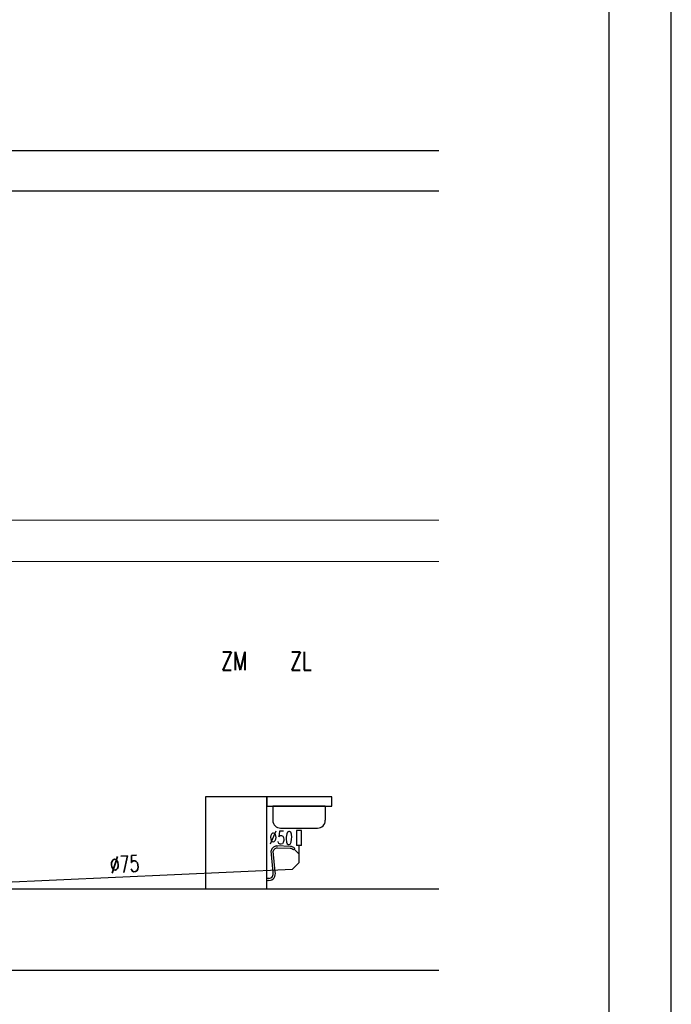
# Model space of a CAD drawing. Extents: x -220312 to -8310, y -91840 to 81907.
# Tile 14 of 128: x -103813 to -97420, y -44486 to -34830. Entities that reach past the tile are written whole.
import ezdxf

# ---------------------------------------------------------------- set-up
doc = ezdxf.new("R2010")
doc.units = 0
doc.header["$MEASUREMENT"] = 0
doc.layers.add('#armatura', color=7, linetype='Continuous')
for name, color, linetype, lineweight in [('#kan.san', 34, 'Continuous', 30), ('#ks', 34, 'Continuous', 30), ('Istniejące stropy_Nr_Pióra__5', 7, 'Continuous', 13)]:
    doc.layers.add(name, color=color, linetype=linetype, lineweight=lineweight)
doc.styles.add('ROMANS', font='romans.shx', dxfattribs={"width": 0.85, "height": 0.11})

# ---------------------------------------------------------------- blocks, each defined once
blk = doc.blocks.new('A$C382C6C0C')
at = {"layer": '#ks', "color": 7, "lineweight": -3}
for p, q in [((3951.49, -2909), (3951.49, 61)), ((3890.49, -2848), (3890.49, 0))]:
    blk.add_line(p, q, dxfattribs=at)

msp = doc.modelspace()

# ---------------------------------------------------------------- linework, layer by layer
at = {"layer": '#armatura', "color": 3, "ltscale": 0.008}
for p, q in [((-100750.4, -42452.5), (-101389.4, -42452.5)), ((-101389.4, -42452.5), (-101389.4, -42543.6)), ((-100750.4, -42543.6), (-100750.4, -42452.5)), ((-101389.4, -42543.6), (-100750.4, -42543.6)), ((-100814.8, -42543.6), (-101329.6, -42543.6)), ((-101329.6, -42543.6), (-101329.6, -42681)), ((-100814.8, -42543.6), (-100814.8, -42681)), ((-101252.7, -42758), (-100891.7, -42758)), ((-101098.3, -42781.1), (-101098.3, -42926.8)), ((-101046.8, -42781.1), (-101098.3, -42781.1)), ((-101046.8, -42926.8), (-101046.8, -42781.1)), ((-101046.8, -42926.8), (-101098.3, -42926.8))]:
    msp.add_line(p, q, dxfattribs=at)
at = {"layer": '#armatura', "color": 3}
for p, q in [((-101155.8, -42937.7), (-101289.7, -42933.2)), ((-101159.7, -42958), (-101289.5, -42953.7)), ((-101112.6, -42957.9), (-101127, -42972.3)), ((-101326.8, -43193.2), (-101346.9, -42980.9)), ((-101307.4, -43186.9), (-101326.4, -42983.1))]:
    msp.add_line(p, q, dxfattribs=at)
at = {"layer": '#armatura', "color": 3, "ltscale": 0.008}
msp.add_lwpolyline([(-101389.4, -42452.5), (-101989.4, -42452.5), (-101989.4, -43352.5), (-101389.4, -43352.5)], close=True, dxfattribs=at)
for centre, start, end in [((-101252.7, -42681), 180, 270), ((-100891.7, -42681), 270, 0)]:
    msp.add_arc(centre, 76.9, start, end, dxfattribs=at)
at = {"layer": '#armatura', "color": 3}
for centre, radius, start, end in [((-101287.9, -42993.6), 60.4, 84.05575, 167.87723), ((-101287.9, -42993.5), 39.9, 83.82383, 164.83238), ((-101159.7, -43002.5), 44.5, 42.73591, 89.96909), ((-101159.7, -43002.4), 64.8, 43.38694, 88.29371), ((-101364.4, -43334.9), 83.8, 93.17525, 111.17728), ((-101369, -43206.8), 64.8, 270, 17.88564), ((-101369, -43206.8), 44.4, 270, 17.88564), ((-101367, -43333.3), 61.7, 91.89816, 116.63639)]:
    msp.add_arc(centre, radius, start, end, dxfattribs=at)
at = {"layer": '#kan.san', "color": 34, "ltscale": 0.5}
for p, q in [((-101119.8, -42965.1), (-101072.5, -43012.4)), ((-101072.5, -43096.5), (-101072.5, -42926.8)), ((-104050.3, -43293), (-101138, -43162)), ((-101072.5, -43096.5), (-101138, -43162))]:
    msp.add_line(p, q, dxfattribs=at)
for p, q in [((-136312.9, -36112.5), (-99700.3, -36112.5)), ((-99700.3, -36512.5), (-136312.9, -36512.5)), ((-136312.9, -43352.5), (-99700.3, -43352.5)), ((-136552.9, -44152), (-99700.3, -44152))]:
    msp.add_line(p, q)
at = {"layer": 'Istniejące stropy_Nr_Pióra__5', "linetype": 'Continuous'}
for p, q in [((-99700.3, -39737.5), (-136312.9, -39737.5)), ((-99700.3, -40142.5), (-136312.9, -40142.5))]:
    msp.add_line(p, q, dxfattribs=at)

# ---------------------------------------------------------------- block references
at = {"layer": '#ks', "color": 1, "lineweight": 35, "xscale": 10, "yscale": 10, "zscale": 10}
msp.add_blockref('A$C382C6C0C', (-136935.3, -29155), dxfattribs=at)

# ---------------------------------------------------------------- texts
at = {"layer": '#armatura', "color": 3, "style": 'ROMANS', "width": 0.75}
for s, p in [('ZM', (-101836.5, -41209.2)), ('ZL', (-101160.5, -41209.2))]:
    msp.add_text(s, height=180, dxfattribs=at).set_placement(p)
at = {"layer": '#armatura', "color": 3, "style": 'ROMANS', "width": 0.7}
for s, height, rotation, p in [('%%C50', 128, 357.42927, (-101366.2, -42911)), ('%%C75', 160, 3.38693, (-102922, -43199.3))]:
    msp.add_text(s, height=height, rotation=rotation, dxfattribs=at).set_placement(p)

doc.saveas('drawing.dxf')
